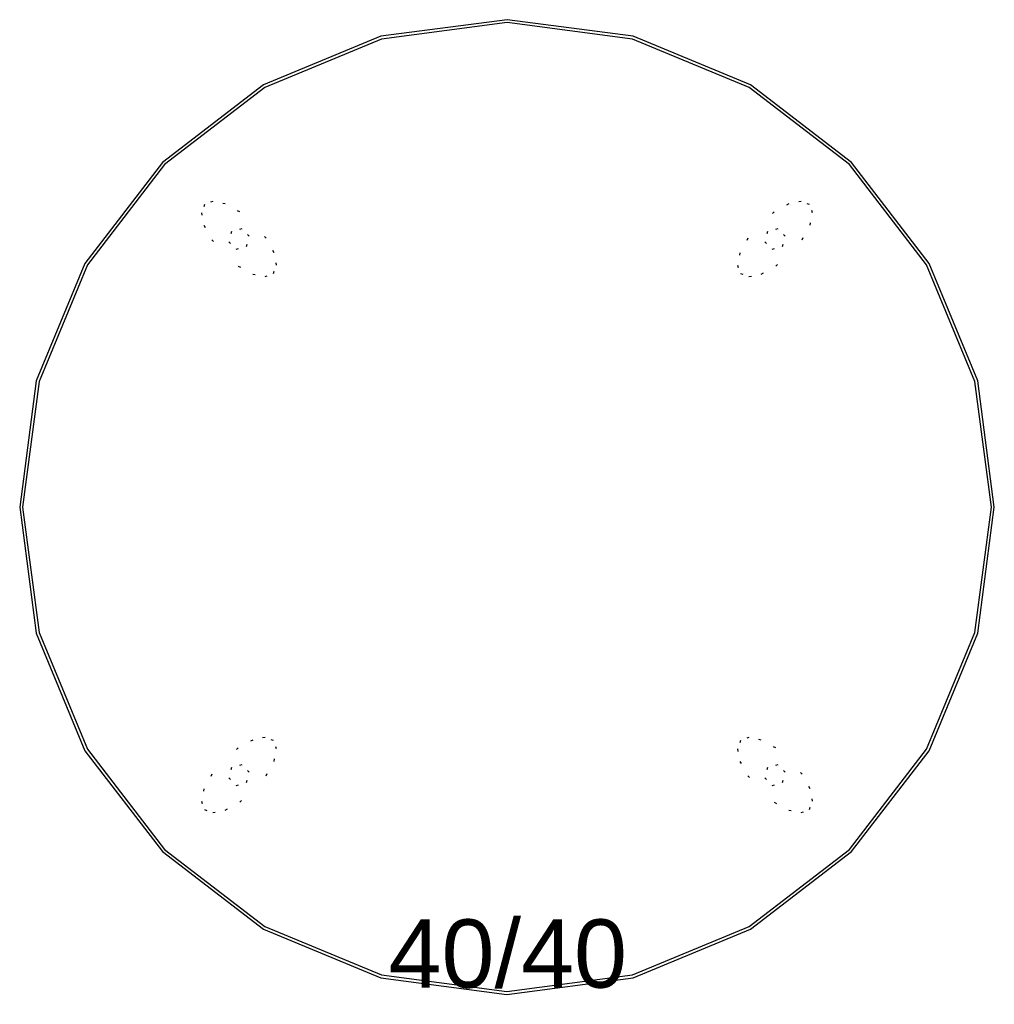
# Model space of a CAD drawing. Header units: inches. Extents: x -211 to 145, y -42 to 108.
# Tile 129 of 222: x 44 to 84, y 0 to 41. Entities that reach past the tile are written whole.
import ezdxf

# ---------------------------------------------------------------- set-up
doc = ezdxf.new("R2010")
doc.units = ezdxf.units.IN
doc.header["$MEASUREMENT"] = 0
doc.linetypes.add('Dot', pattern=[6.35, 0, -6.35])
for name, color, linetype in [('A-FURN', 7, 'Continuous'), ('A-FURN-P-TABL', 2, 'Continuous'), ('A-FURN-P-TABL-T', 2, 'Continuous')]:
    doc.layers.add(name, color=color, linetype=linetype)
doc.styles.add('Arial', font='arial.ttf')

# ---------------------------------------------------------------- blocks, each defined once
blk = doc.blocks.new('*C18')
at = {"layer": 'A-FURN-P-TABL', "linetype": 'Continuous'}
for points in [[(1.509958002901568e-06, 20.00000063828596), (-5.176378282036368, 19.31851773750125), (-9.999996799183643, 17.32051020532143), (-14.14213124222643, 14.14213945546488), (-17.32050551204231, 10.0000050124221), (-19.31851539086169, 5.176387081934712), (-20.00000063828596, 7.745355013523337e-06), (-19.31851891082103, -5.176372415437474), (-17.32051255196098, -9.999990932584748), (-14.14214297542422, -14.14212772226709), (-10.00000618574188, -17.32050316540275), (-5.17638884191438, -19.31851421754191), (-9.298245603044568e-06, -20.00000063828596), (5.176370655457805, -19.31851891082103), (9.999989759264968, -17.32051489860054), (14.14212654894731, -14.14214532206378), (17.32050081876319, -10.00001087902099), (19.31851187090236, -5.176395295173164), (20.00000063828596, 0), (19.31851539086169, 5.176381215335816), (17.32050668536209, 10.00000031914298), (14.14213593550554, 14.14213593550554), (9.999999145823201, 17.32050903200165), (5.176381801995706, 19.31851539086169), (1.509958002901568e-06, 20.00000063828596)], [(1.488492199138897e-06, 19.88098142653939), (-5.145573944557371, 19.20355351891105), (-9.940487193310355, 17.21743758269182), (-14.057972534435, 14.05798074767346), (-17.21743171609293, 9.940495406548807), (-19.20355234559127, 5.145583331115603), (-19.88098142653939, 7.745355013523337e-06), (-19.20355586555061, -5.145568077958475), (-17.21743992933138, -9.940482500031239), (-14.05798426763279, -14.05796901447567), (-9.940496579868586, -17.21742936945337), (-5.145584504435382, -19.20354999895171), (-9.23384749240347e-06, -19.88098142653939), (5.145566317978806, -19.20355586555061), (9.94048015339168, -17.21744110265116), (14.05796784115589, -14.05798661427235), (17.21742819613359, -9.940502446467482), (19.20354765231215, -5.145590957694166), (19.88098142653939, 2.236016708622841e-08), (19.20355234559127, 5.145576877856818), (17.21743406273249, 9.940490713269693), (14.05797605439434, 14.05797605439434), (9.940489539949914, 17.21743523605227), (5.145577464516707, 19.20355234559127), (1.488492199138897e-06, 19.88098142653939)]]:
    blk.add_lwpolyline(points, close=True, dxfattribs=at)
at = {"layer": 'A-FURN-P-TABL', "linetype": 'Dot'}
for points in [[(-12.06972819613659, 12.5432518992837), (-12.41415152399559, 12.41412923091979), (-12.5432741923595, 12.06970590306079), (-12.43743840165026, 11.56241640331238), (-12.11275617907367, 10.96949098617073), (-11.03036398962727, 9.887097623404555), (-10.43743857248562, 9.562415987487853), (-9.930149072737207, 9.456580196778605), (-9.585725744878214, 9.585702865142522), (-9.456603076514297, 9.930125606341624), (-9.562438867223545, 10.43741627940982), (-9.887121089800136, 11.03034052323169), (-10.96951327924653, 12.11273388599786), (-11.56243869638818, 12.43741610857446), (-12.06972819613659, 12.5432518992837)], [(12.06972819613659, 12.54325307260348), (11.56243869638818, 12.43741610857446), (10.96951327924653, 12.11273388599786), (9.887121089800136, 11.03034052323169), (9.562438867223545, 10.43741627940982), (9.456603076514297, 9.930125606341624), (9.585725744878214, 9.585701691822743), (9.930150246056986, 9.456579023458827), (10.43743857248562, 9.562415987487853), (11.03036398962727, 9.887097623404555), (12.11275617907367, 10.96949098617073), (12.43743840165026, 11.56241640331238), (12.5432741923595, 12.06970590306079), (12.41415152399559, 12.41413040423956), (12.06972819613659, 12.54325307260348)], [(-11.3089441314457, 11.3089218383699), (-11.42204863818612, 10.88681183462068), (-11.11304314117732, 10.57780633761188), (-10.6909331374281, 10.69090967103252), (-10.57782980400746, 11.11301967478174), (-10.88683530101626, 11.42202517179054), (-11.3089441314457, 11.3089218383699)], [(10.6909331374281, 11.3089218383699), (10.57782980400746, 10.88681183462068), (10.88683530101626, 10.57780633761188), (11.3089441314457, 10.69090967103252), (11.42204863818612, 11.11301967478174), (11.11304314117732, 11.42202517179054), (10.6909331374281, 11.3089218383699)], [(-9.930150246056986, -9.45658665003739), (-10.43743857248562, -9.562423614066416), (-11.03036398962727, -9.88710583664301), (-12.11275617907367, -10.96949802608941), (-12.43743840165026, -11.56242344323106), (-12.5432741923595, -12.06971294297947), (-12.41415152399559, -12.41413744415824), (-12.06972819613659, -12.54326011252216), (-11.56243869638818, -12.43742314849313), (-10.96951327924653, -12.11274092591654), (-9.887121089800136, -11.03034873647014), (-9.562438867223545, -10.43742331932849), (-9.456603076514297, -9.930133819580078), (-9.585725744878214, -9.585709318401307), (-9.930150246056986, -9.45658665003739)], [(9.930149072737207, -9.45658782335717), (9.585725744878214, -9.585710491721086), (9.456603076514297, -9.930133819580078), (9.562438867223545, -10.43742331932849), (9.887121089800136, -11.03034873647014), (10.96951327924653, -12.11274092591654), (11.56243869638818, -12.43742314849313), (12.06972819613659, -12.54325893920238), (12.41415152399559, -12.41413627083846), (12.5432741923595, -12.06971294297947), (12.43743840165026, -11.56242344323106), (12.11275617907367, -10.96949802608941), (11.03036398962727, -9.88710583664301), (10.43743857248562, -9.562423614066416), (9.930149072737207, -9.45658782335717)], [(-11.3089441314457, -10.69091788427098), (-11.42204863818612, -11.11302788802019), (-11.11304314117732, -11.42203338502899), (-10.6909331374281, -11.30892887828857), (-10.57782980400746, -10.88682004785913), (-10.88683530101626, -10.57781455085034), (-11.3089441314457, -10.69091788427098)], [(10.6909331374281, -10.69091788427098), (10.57782980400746, -11.11302788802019), (10.88683530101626, -11.42203338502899), (11.3089441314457, -11.30892887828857), (11.42204863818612, -10.88682004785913), (11.11304314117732, -10.57781455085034), (10.6909331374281, -10.69091788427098)]]:
    blk.add_lwpolyline(points, close=True, dxfattribs=at)
at = {"layer": 'A-FURN-P-TABL-T', "linetype": 'Continuous', "style": 'Arial'}
blk.add_attdef('ITEXT', (-4.862204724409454, -19.72440944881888), '', height=2.8, dxfattribs=at).dxf.unprotected_set("ltscale", 0)

msp = doc.modelspace()

# ---------------------------------------------------------------- block references
at = {"layer": 'A-FURN', "linetype": 'Continuous'}
msp.add_blockref('*C18', (64.31089106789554, 20.84263710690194, 1.092479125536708e-09), dxfattribs=at).add_auto_attribs({'ITEXT': '40/40'})

doc.saveas('drawing.dxf')
